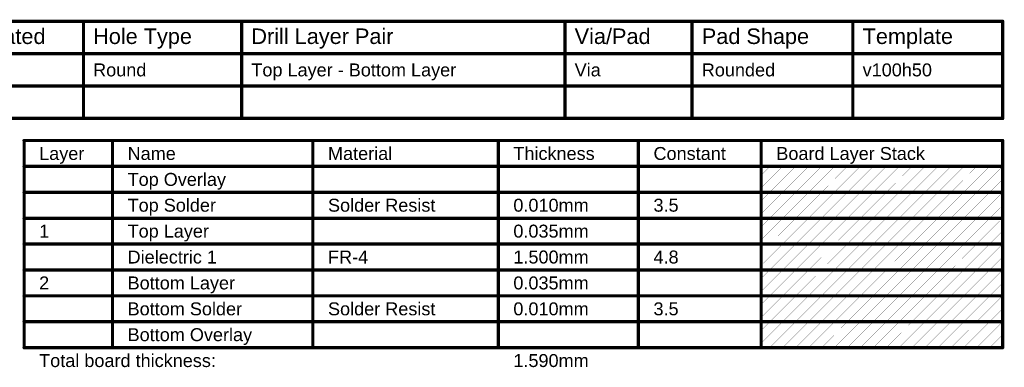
# Model space of a CAD drawing. Header units: inches. Extents: x 94 to 269, y 81 to 122.
# Tile 2 of 2: x 153 to 269, y 81 to 122. Entities that reach past the tile are written whole.
import ezdxf

# ---------------------------------------------------------------- set-up
doc = ezdxf.new("R2010")
doc.units = ezdxf.units.IN
doc.layers.add('Drill Drawing', color=1, linetype='Continuous')
doc.layers.add('Fab', color=76, linetype='Continuous')
doc.styles.add('Arial', font='txt', dxfattribs={"height": 0.2})

msp = doc.modelspace()

# ---------------------------------------------------------------- linework, layer by layer
at = {"layer": 'Drill Drawing', "const_width": 0.381}
for points in [[(93.89, 121.83), (268.9, 121.83)], [(160.6, 110.4), (160.6, 121.83)], [(179.24, 110.4), (179.24, 121.83)], [(217.33, 110.4), (217.33, 121.83)], [(232.31, 110.4), (232.31, 121.83)], [(251.25, 110.4), (251.25, 121.83)], [(268.9, 110.4), (268.9, 121.83)], [(93.89, 118.02), (268.9, 118.02)], [(93.89, 114.21), (268.9, 114.21)], [(93.89, 110.4), (268.9, 110.4)]]:
    msp.add_lwpolyline(points, dxfattribs=at)
at = {"layer": 'Drill Drawing', "const_width": 0.191}
for points in [[(160.5, 121.83, 1), (160.69, 121.83, 1)], [(179.14, 121.83, 1), (179.33, 121.83, 1)], [(217.23, 121.83, 1), (217.42, 121.83, 1)], [(232.21, 121.83, 1), (232.4, 121.83, 1)], [(251.16, 121.83, 1), (251.35, 121.83, 1)], [(268.81, 121.83, 1), (269, 121.83, 1)], [(268.81, 121.83, 1), (269, 121.83, 1)], [(268.81, 118.02, 1), (269, 118.02, 1)], [(268.81, 114.21, 1), (269, 114.21, 1)], [(160.5, 110.4, 1), (160.69, 110.4, 1)], [(179.14, 110.4, 1), (179.33, 110.4, 1)], [(217.23, 110.4, 1), (217.42, 110.4, 1)], [(232.21, 110.4, 1), (232.4, 110.4, 1)], [(251.16, 110.4, 1), (251.35, 110.4, 1)], [(268.81, 110.4, 1), (269, 110.4, 1)], [(268.81, 110.4, 1), (269, 110.4, 1)]]:
    msp.add_lwpolyline(points, format="xyb", close=True, dxfattribs=at)
at = {"layer": 'Fab'}
for points, const_width in [([(153.61, 107.8), (268.89, 107.8)], 0.381), ([(153.61, 83.41), (153.61, 107.8)], 0.381), ([(164.02, 83.41), (164.02, 107.8)], 0.381), ([(187.63, 83.41), (187.63, 107.8)], 0.381), ([(209.47, 83.41), (209.47, 107.8)], 0.381), ([(225.98, 83.41), (225.98, 107.8)], 0.381), ([(240.45, 83.41), (240.45, 107.8)], 0.381), ([(268.89, 83.41), (268.89, 107.8)], 0.381), ([(153.61, 104.75), (268.89, 104.75)], 0.381), ([(240.45, 102.22), (242.98, 104.75)], 0.0254), ([(240.45, 103.74), (241.46, 104.75)], 0.0254), ([(241.46, 101.7), (244.51, 104.75)], 0.0254), ([(242.98, 101.7), (246.03, 104.75)], 0.0254), ([(244.51, 101.7), (247.56, 104.75)], 0.0254), ([(246.03, 101.7), (249.08, 104.75)], 0.0254), ([(247.56, 101.7), (250.6, 104.75)], 0.0254), ([(249.08, 101.7), (252.13, 104.75)], 0.0254), ([(250.6, 101.7), (253.65, 104.75)], 0.0254), ([(252.13, 101.7), (255.18, 104.75)], 0.0254), ([(253.65, 101.7), (256.7, 104.75)], 0.0254), ([(255.18, 101.7), (258.22, 104.75)], 0.0254), ([(256.7, 101.7), (259.75, 104.75)], 0.0254), ([(258.22, 101.7), (261.27, 104.75)], 0.0254), ([(259.75, 101.7), (262.8, 104.75)], 0.0254), ([(261.27, 101.7), (264.32, 104.75)], 0.0254), ([(262.8, 101.7), (265.84, 104.75)], 0.0254), ([(264.32, 101.7), (267.37, 104.75)], 0.0254), ([(265.84, 101.7), (268.89, 104.75)], 0.0254), ([(267.37, 101.7), (268.89, 103.23)], 0.0254), ([(153.61, 101.7), (164.02, 101.7)], 0.381), ([(164.02, 101.7), (187.63, 101.7)], 0.381), ([(187.63, 101.7), (209.47, 101.7)], 0.381), ([(209.47, 101.7), (225.98, 101.7)], 0.381), ([(225.98, 101.7), (240.45, 101.7)], 0.381), ([(240.45, 101.7), (268.89, 101.7)], 0.381), ([(240.45, 99.17), (242.98, 101.7)], 0.0254), ([(240.45, 100.69), (241.46, 101.7)], 0.0254), ([(241.46, 98.65), (244.51, 101.7)], 0.0254), ([(242.98, 98.65), (246.03, 101.7)], 0.0254), ([(244.51, 98.65), (247.56, 101.7)], 0.0254), ([(246.03, 98.65), (249.08, 101.7)], 0.0254), ([(247.56, 98.65), (250.6, 101.7)], 0.0254), ([(249.08, 98.65), (252.13, 101.7)], 0.0254), ([(250.6, 98.65), (253.65, 101.7)], 0.0254), ([(252.13, 98.65), (255.18, 101.7)], 0.0254), ([(253.65, 98.65), (256.7, 101.7)], 0.0254), ([(255.18, 98.65), (258.22, 101.7)], 0.0254), ([(256.7, 98.65), (259.75, 101.7)], 0.0254), ([(258.22, 98.65), (261.27, 101.7)], 0.0254), ([(259.75, 98.65), (262.8, 101.7)], 0.0254), ([(261.27, 98.65), (264.32, 101.7)], 0.0254), ([(262.8, 98.65), (265.84, 101.7)], 0.0254), ([(264.32, 98.65), (267.37, 101.7)], 0.0254), ([(265.84, 98.65), (268.89, 101.7)], 0.0254), ([(267.37, 98.65), (268.89, 100.18)], 0.0254), ([(153.61, 98.65), (164.02, 98.65)], 0.381), ([(164.02, 98.65), (187.63, 98.65)], 0.381), ([(187.63, 98.65), (209.47, 98.65)], 0.381), ([(209.47, 98.65), (225.98, 98.65)], 0.381), ([(225.98, 98.65), (240.45, 98.65)], 0.381), ([(240.45, 98.65), (268.89, 98.65)], 0.381), ([(240.45, 96.12), (242.98, 98.65)], 0.0254), ([(240.45, 97.65), (241.46, 98.65)], 0.0254), ([(241.46, 95.61), (244.51, 98.65)], 0.0254), ([(242.98, 95.61), (246.03, 98.65)], 0.0254), ([(244.51, 95.61), (247.56, 98.65)], 0.0254), ([(246.03, 95.61), (249.08, 98.65)], 0.0254), ([(247.56, 95.61), (250.6, 98.65)], 0.0254), ([(249.08, 95.61), (252.13, 98.65)], 0.0254), ([(250.6, 95.61), (253.65, 98.65)], 0.0254), ([(252.13, 95.61), (255.18, 98.65)], 0.0254), ([(253.65, 95.61), (256.7, 98.65)], 0.0254), ([(255.18, 95.61), (258.22, 98.65)], 0.0254), ([(256.7, 95.61), (259.75, 98.65)], 0.0254), ([(258.22, 95.61), (261.27, 98.65)], 0.0254), ([(259.75, 95.61), (262.8, 98.65)], 0.0254), ([(261.27, 95.61), (264.32, 98.65)], 0.0254), ([(262.8, 95.61), (265.84, 98.65)], 0.0254), ([(264.32, 95.61), (267.37, 98.65)], 0.0254), ([(265.84, 95.61), (268.89, 98.65)], 0.0254), ([(267.37, 95.61), (268.89, 97.13)], 0.0254), ([(153.61, 95.61), (164.02, 95.61)], 0.381), ([(164.02, 95.61), (187.63, 95.61)], 0.381), ([(187.63, 95.61), (209.47, 95.61)], 0.381), ([(209.47, 95.61), (225.98, 95.61)], 0.381), ([(225.98, 95.61), (240.45, 95.61)], 0.381), ([(240.45, 95.61), (268.89, 95.61)], 0.381), ([(240.45, 93.07), (242.98, 95.61)], 0.0254), ([(240.45, 94.6), (241.46, 95.61)], 0.0254), ([(241.46, 92.56), (244.51, 95.61)], 0.0254), ([(242.98, 92.56), (246.03, 95.61)], 0.0254), ([(244.51, 92.56), (247.56, 95.61)], 0.0254), ([(246.03, 92.56), (249.08, 95.61)], 0.0254), ([(247.56, 92.56), (250.6, 95.61)], 0.0254), ([(249.08, 92.56), (252.13, 95.61)], 0.0254), ([(250.6, 92.56), (253.65, 95.61)], 0.0254), ([(252.13, 92.56), (255.18, 95.61)], 0.0254), ([(253.65, 92.56), (256.7, 95.61)], 0.0254), ([(255.18, 92.56), (258.22, 95.61)], 0.0254), ([(256.7, 92.56), (259.75, 95.61)], 0.0254), ([(258.22, 92.56), (261.27, 95.61)], 0.0254), ([(259.75, 92.56), (262.8, 95.61)], 0.0254), ([(261.27, 92.56), (264.32, 95.61)], 0.0254), ([(262.8, 92.56), (265.84, 95.61)], 0.0254), ([(264.32, 92.56), (267.37, 95.61)], 0.0254), ([(265.84, 92.56), (268.89, 95.61)], 0.0254), ([(267.37, 92.56), (268.89, 94.08)], 0.0254), ([(153.61, 92.56), (164.02, 92.56)], 0.381), ([(164.02, 92.56), (187.63, 92.56)], 0.381), ([(187.63, 92.56), (209.47, 92.56)], 0.381), ([(209.47, 92.56), (225.98, 92.56)], 0.381), ([(225.98, 92.56), (240.45, 92.56)], 0.381), ([(240.45, 92.56), (268.89, 92.56)], 0.381), ([(240.45, 90.03), (242.98, 92.56)], 0.0254), ([(240.45, 91.55), (241.46, 92.56)], 0.0254), ([(241.46, 89.51), (244.51, 92.56)], 0.0254), ([(242.98, 89.51), (246.03, 92.56)], 0.0254), ([(244.51, 89.51), (247.56, 92.56)], 0.0254), ([(246.03, 89.51), (249.08, 92.56)], 0.0254), ([(247.56, 89.51), (250.6, 92.56)], 0.0254), ([(249.08, 89.51), (252.13, 92.56)], 0.0254), ([(250.6, 89.51), (253.65, 92.56)], 0.0254), ([(252.13, 89.51), (255.18, 92.56)], 0.0254), ([(253.65, 89.51), (256.7, 92.56)], 0.0254), ([(255.18, 89.51), (258.22, 92.56)], 0.0254), ([(256.7, 89.51), (259.75, 92.56)], 0.0254), ([(258.22, 89.51), (261.27, 92.56)], 0.0254), ([(259.75, 89.51), (262.8, 92.56)], 0.0254), ([(261.27, 89.51), (264.32, 92.56)], 0.0254), ([(262.8, 89.51), (265.84, 92.56)], 0.0254), ([(264.32, 89.51), (267.37, 92.56)], 0.0254), ([(265.84, 89.51), (268.89, 92.56)], 0.0254), ([(267.37, 89.51), (268.89, 91.03)], 0.0254), ([(153.61, 89.51), (164.02, 89.51)], 0.381), ([(164.02, 89.51), (187.63, 89.51)], 0.381), ([(187.63, 89.51), (209.47, 89.51)], 0.381), ([(209.47, 89.51), (225.98, 89.51)], 0.381), ([(225.98, 89.51), (240.45, 89.51)], 0.381), ([(240.45, 89.51), (268.89, 89.51)], 0.381), ([(240.45, 86.98), (242.98, 89.51)], 0.0254), ([(240.45, 88.5), (241.46, 89.51)], 0.0254), ([(241.46, 86.46), (244.51, 89.51)], 0.0254), ([(242.98, 86.46), (246.03, 89.51)], 0.0254), ([(244.51, 86.46), (247.56, 89.51)], 0.0254), ([(246.03, 86.46), (249.08, 89.51)], 0.0254), ([(247.56, 86.46), (250.6, 89.51)], 0.0254), ([(249.08, 86.46), (252.13, 89.51)], 0.0254), ([(250.6, 86.46), (253.65, 89.51)], 0.0254), ([(252.13, 86.46), (255.18, 89.51)], 0.0254), ([(253.65, 86.46), (256.7, 89.51)], 0.0254), ([(255.18, 86.46), (258.22, 89.51)], 0.0254), ([(256.7, 86.46), (259.75, 89.51)], 0.0254), ([(258.22, 86.46), (261.27, 89.51)], 0.0254), ([(259.75, 86.46), (262.8, 89.51)], 0.0254), ([(261.27, 86.46), (264.32, 89.51)], 0.0254), ([(262.8, 86.46), (265.84, 89.51)], 0.0254), ([(264.32, 86.46), (267.37, 89.51)], 0.0254), ([(265.84, 86.46), (268.89, 89.51)], 0.0254), ([(267.37, 86.46), (268.89, 87.99)], 0.0254), ([(153.61, 86.46), (164.02, 86.46)], 0.381), ([(164.02, 86.46), (187.63, 86.46)], 0.381), ([(187.63, 86.46), (209.47, 86.46)], 0.381), ([(209.47, 86.46), (225.98, 86.46)], 0.381), ([(225.98, 86.46), (240.45, 86.46)], 0.381), ([(240.45, 86.46), (268.89, 86.46)], 0.381), ([(240.45, 83.93), (242.98, 86.46)], 0.0254), ([(240.45, 85.45), (241.46, 86.46)], 0.0254), ([(241.46, 83.41), (244.51, 86.46)], 0.0254), ([(242.98, 83.41), (246.03, 86.46)], 0.0254), ([(244.51, 83.41), (247.56, 86.46)], 0.0254), ([(246.03, 83.41), (249.08, 86.46)], 0.0254), ([(247.56, 83.41), (250.6, 86.46)], 0.0254), ([(249.08, 83.41), (252.13, 86.46)], 0.0254), ([(250.6, 83.41), (253.65, 86.46)], 0.0254), ([(252.13, 83.41), (255.18, 86.46)], 0.0254), ([(253.65, 83.41), (256.7, 86.46)], 0.0254), ([(255.18, 83.41), (258.22, 86.46)], 0.0254), ([(256.7, 83.41), (259.75, 86.46)], 0.0254), ([(258.22, 83.41), (261.27, 86.46)], 0.0254), ([(259.75, 83.41), (262.8, 86.46)], 0.0254), ([(261.27, 83.41), (264.32, 86.46)], 0.0254), ([(262.8, 83.41), (265.84, 86.46)], 0.0254), ([(264.32, 83.41), (267.37, 86.46)], 0.0254), ([(265.84, 83.41), (268.89, 86.46)], 0.0254), ([(267.37, 83.41), (268.89, 84.94)], 0.0254), ([(153.61, 83.41), (164.02, 83.41)], 0.381), ([(164.02, 83.41), (187.63, 83.41)], 0.381), ([(187.63, 83.41), (209.47, 83.41)], 0.381), ([(209.47, 83.41), (225.98, 83.41)], 0.381), ([(225.98, 83.41), (240.45, 83.41)], 0.381), ([(240.45, 83.41), (268.89, 83.41)], 0.381)]:
    msp.add_lwpolyline(points, dxfattribs=dict(at, const_width=const_width))
for points, const_width in [([(153.51, 107.8, 1), (153.7, 107.8, 1)], 0.191), ([(153.51, 107.8, 1), (153.7, 107.8, 1)], 0.191), ([(163.92, 107.8, 1), (164.11, 107.8, 1)], 0.191), ([(187.54, 107.8, 1), (187.73, 107.8, 1)], 0.191), ([(209.38, 107.8, 1), (209.57, 107.8, 1)], 0.191), ([(225.88, 107.8, 1), (226.07, 107.8, 1)], 0.191), ([(240.36, 107.8, 1), (240.55, 107.8, 1)], 0.191), ([(268.8, 107.8, 1), (268.99, 107.8, 1)], 0.191), ([(268.8, 107.8, 1), (268.99, 107.8, 1)], 0.191), ([(153.51, 104.75, 1), (153.7, 104.75, 1)], 0.191), ([(241.45, 104.75, 1), (241.47, 104.75, 1)], 0.0127), ([(242.98, 104.75, 1), (242.99, 104.75, 1)], 0.0127), ([(244.5, 104.75, 1), (244.51, 104.75, 1)], 0.0127), ([(246.03, 104.75, 1), (246.04, 104.75, 1)], 0.0127), ([(247.55, 104.75, 1), (247.56, 104.75, 1)], 0.0127), ([(249.07, 104.75, 1), (249.09, 104.75, 1)], 0.0127), ([(250.6, 104.75, 1), (250.61, 104.75, 1)], 0.0127), ([(252.12, 104.75, 1), (252.13, 104.75, 1)], 0.0127), ([(253.65, 104.75, 1), (253.66, 104.75, 1)], 0.0127), ([(255.17, 104.75, 1), (255.18, 104.75, 1)], 0.0127), ([(256.69, 104.75, 1), (256.71, 104.75, 1)], 0.0127), ([(258.22, 104.75, 1), (258.23, 104.75, 1)], 0.0127), ([(259.74, 104.75, 1), (259.75, 104.75, 1)], 0.0127), ([(261.27, 104.75, 1), (261.28, 104.75, 1)], 0.0127), ([(262.79, 104.75, 1), (262.8, 104.75, 1)], 0.0127), ([(264.31, 104.75, 1), (264.33, 104.75, 1)], 0.0127), ([(265.84, 104.75, 1), (265.85, 104.75, 1)], 0.0127), ([(267.36, 104.75, 1), (267.37, 104.75, 1)], 0.0127), ([(268.8, 104.75, 1), (268.99, 104.75, 1)], 0.191), ([(268.89, 104.75, 1), (268.9, 104.75, 1)], 0.0127), ([(240.45, 103.74, 1), (240.46, 103.74, 1)], 0.0127), ([(240.45, 102.22, 1), (240.46, 102.22, 1)], 0.0127), ([(268.89, 103.23, 1), (268.9, 103.23, 1)], 0.0127), ([(153.51, 101.7, 1), (153.7, 101.7, 1)], 0.191), ([(163.92, 101.7, 1), (164.11, 101.7, 1)], 0.191), ([(163.92, 101.7, 1), (164.11, 101.7, 1)], 0.191), ([(187.54, 101.7, 1), (187.73, 101.7, 1)], 0.191), ([(187.54, 101.7, 1), (187.73, 101.7, 1)], 0.191), ([(209.38, 101.7, 1), (209.57, 101.7, 1)], 0.191), ([(209.38, 101.7, 1), (209.57, 101.7, 1)], 0.191), ([(225.88, 101.7, 1), (226.07, 101.7, 1)], 0.191), ([(225.88, 101.7, 1), (226.07, 101.7, 1)], 0.191), ([(240.36, 101.7, 1), (240.55, 101.7, 1)], 0.191), ([(240.36, 101.7, 1), (240.55, 101.7, 1)], 0.191), ([(241.45, 101.7, 1), (241.47, 101.7, 1)], 0.0127), ([(241.45, 101.7, 1), (241.47, 101.7, 1)], 0.0127), ([(242.98, 101.7, 1), (242.99, 101.7, 1)], 0.0127), ([(242.98, 101.7, 1), (242.99, 101.7, 1)], 0.0127), ([(244.5, 101.7, 1), (244.51, 101.7, 1)], 0.0127), ([(244.5, 101.7, 1), (244.51, 101.7, 1)], 0.0127), ([(246.03, 101.7, 1), (246.04, 101.7, 1)], 0.0127), ([(246.03, 101.7, 1), (246.04, 101.7, 1)], 0.0127), ([(247.55, 101.7, 1), (247.56, 101.7, 1)], 0.0127), ([(247.55, 101.7, 1), (247.56, 101.7, 1)], 0.0127), ([(249.07, 101.7, 1), (249.09, 101.7, 1)], 0.0127), ([(249.07, 101.7, 1), (249.09, 101.7, 1)], 0.0127), ([(250.6, 101.7, 1), (250.61, 101.7, 1)], 0.0127), ([(250.6, 101.7, 1), (250.61, 101.7, 1)], 0.0127), ([(252.12, 101.7, 1), (252.13, 101.7, 1)], 0.0127), ([(252.12, 101.7, 1), (252.13, 101.7, 1)], 0.0127), ([(253.65, 101.7, 1), (253.66, 101.7, 1)], 0.0127), ([(253.65, 101.7, 1), (253.66, 101.7, 1)], 0.0127), ([(255.17, 101.7, 1), (255.18, 101.7, 1)], 0.0127), ([(255.17, 101.7, 1), (255.18, 101.7, 1)], 0.0127), ([(256.69, 101.7, 1), (256.71, 101.7, 1)], 0.0127), ([(256.69, 101.7, 1), (256.71, 101.7, 1)], 0.0127), ([(258.22, 101.7, 1), (258.23, 101.7, 1)], 0.0127), ([(258.22, 101.7, 1), (258.23, 101.7, 1)], 0.0127), ([(259.74, 101.7, 1), (259.75, 101.7, 1)], 0.0127), ([(259.74, 101.7, 1), (259.75, 101.7, 1)], 0.0127), ([(261.27, 101.7, 1), (261.28, 101.7, 1)], 0.0127), ([(261.27, 101.7, 1), (261.28, 101.7, 1)], 0.0127), ([(262.79, 101.7, 1), (262.8, 101.7, 1)], 0.0127), ([(262.79, 101.7, 1), (262.8, 101.7, 1)], 0.0127), ([(264.31, 101.7, 1), (264.33, 101.7, 1)], 0.0127), ([(264.31, 101.7, 1), (264.33, 101.7, 1)], 0.0127), ([(265.84, 101.7, 1), (265.85, 101.7, 1)], 0.0127), ([(265.84, 101.7, 1), (265.85, 101.7, 1)], 0.0127), ([(267.36, 101.7, 1), (267.37, 101.7, 1)], 0.0127), ([(267.36, 101.7, 1), (267.37, 101.7, 1)], 0.0127), ([(268.8, 101.7, 1), (268.99, 101.7, 1)], 0.191), ([(268.89, 101.7, 1), (268.9, 101.7, 1)], 0.0127), ([(240.45, 100.69, 1), (240.46, 100.69, 1)], 0.0127), ([(268.89, 100.18, 1), (268.9, 100.18, 1)], 0.0127), ([(153.51, 98.65, 1), (153.7, 98.65, 1)], 0.191), ([(163.92, 98.65, 1), (164.11, 98.65, 1)], 0.191), ([(163.92, 98.65, 1), (164.11, 98.65, 1)], 0.191), ([(187.54, 98.65, 1), (187.73, 98.65, 1)], 0.191), ([(187.54, 98.65, 1), (187.73, 98.65, 1)], 0.191), ([(209.38, 98.65, 1), (209.57, 98.65, 1)], 0.191), ([(209.38, 98.65, 1), (209.57, 98.65, 1)], 0.191), ([(225.88, 98.65, 1), (226.07, 98.65, 1)], 0.191), ([(225.88, 98.65, 1), (226.07, 98.65, 1)], 0.191), ([(240.36, 98.65, 1), (240.55, 98.65, 1)], 0.191), ([(240.36, 98.65, 1), (240.55, 98.65, 1)], 0.191), ([(240.45, 99.17, 1), (240.46, 99.17, 1)], 0.0127), ([(241.45, 98.65, 1), (241.47, 98.65, 1)], 0.0127), ([(241.45, 98.65, 1), (241.47, 98.65, 1)], 0.0127), ([(242.98, 98.65, 1), (242.99, 98.65, 1)], 0.0127), ([(242.98, 98.65, 1), (242.99, 98.65, 1)], 0.0127), ([(244.5, 98.65, 1), (244.51, 98.65, 1)], 0.0127), ([(244.5, 98.65, 1), (244.51, 98.65, 1)], 0.0127), ([(246.03, 98.65, 1), (246.04, 98.65, 1)], 0.0127), ([(246.03, 98.65, 1), (246.04, 98.65, 1)], 0.0127), ([(247.55, 98.65, 1), (247.56, 98.65, 1)], 0.0127), ([(247.55, 98.65, 1), (247.56, 98.65, 1)], 0.0127), ([(249.07, 98.65, 1), (249.09, 98.65, 1)], 0.0127), ([(249.07, 98.65, 1), (249.09, 98.65, 1)], 0.0127), ([(250.6, 98.65, 1), (250.61, 98.65, 1)], 0.0127), ([(250.6, 98.65, 1), (250.61, 98.65, 1)], 0.0127), ([(252.12, 98.65, 1), (252.13, 98.65, 1)], 0.0127), ([(252.12, 98.65, 1), (252.13, 98.65, 1)], 0.0127), ([(253.65, 98.65, 1), (253.66, 98.65, 1)], 0.0127), ([(253.65, 98.65, 1), (253.66, 98.65, 1)], 0.0127), ([(255.17, 98.65, 1), (255.18, 98.65, 1)], 0.0127), ([(255.17, 98.65, 1), (255.18, 98.65, 1)], 0.0127), ([(256.69, 98.65, 1), (256.71, 98.65, 1)], 0.0127), ([(256.69, 98.65, 1), (256.71, 98.65, 1)], 0.0127), ([(258.22, 98.65, 1), (258.23, 98.65, 1)], 0.0127), ([(258.22, 98.65, 1), (258.23, 98.65, 1)], 0.0127), ([(259.74, 98.65, 1), (259.75, 98.65, 1)], 0.0127), ([(259.74, 98.65, 1), (259.75, 98.65, 1)], 0.0127), ([(261.27, 98.65, 1), (261.28, 98.65, 1)], 0.0127), ([(261.27, 98.65, 1), (261.28, 98.65, 1)], 0.0127), ([(262.79, 98.65, 1), (262.8, 98.65, 1)], 0.0127), ([(262.79, 98.65, 1), (262.8, 98.65, 1)], 0.0127), ([(264.31, 98.65, 1), (264.33, 98.65, 1)], 0.0127), ([(264.31, 98.65, 1), (264.33, 98.65, 1)], 0.0127), ([(265.84, 98.65, 1), (265.85, 98.65, 1)], 0.0127), ([(265.84, 98.65, 1), (265.85, 98.65, 1)], 0.0127), ([(267.36, 98.65, 1), (267.37, 98.65, 1)], 0.0127), ([(267.36, 98.65, 1), (267.37, 98.65, 1)], 0.0127), ([(268.8, 98.65, 1), (268.99, 98.65, 1)], 0.191), ([(268.89, 98.65, 1), (268.9, 98.65, 1)], 0.0127), ([(240.45, 97.65, 1), (240.46, 97.65, 1)], 0.0127), ([(268.89, 97.13, 1), (268.9, 97.13, 1)], 0.0127), ([(153.51, 95.61, 1), (153.7, 95.61, 1)], 0.191), ([(163.92, 95.61, 1), (164.11, 95.61, 1)], 0.191), ([(163.92, 95.61, 1), (164.11, 95.61, 1)], 0.191), ([(187.54, 95.61, 1), (187.73, 95.61, 1)], 0.191), ([(187.54, 95.61, 1), (187.73, 95.61, 1)], 0.191), ([(209.38, 95.61, 1), (209.57, 95.61, 1)], 0.191), ([(209.38, 95.61, 1), (209.57, 95.61, 1)], 0.191), ([(225.88, 95.61, 1), (226.07, 95.61, 1)], 0.191), ([(225.88, 95.61, 1), (226.07, 95.61, 1)], 0.191), ([(240.36, 95.61, 1), (240.55, 95.61, 1)], 0.191), ([(240.36, 95.61, 1), (240.55, 95.61, 1)], 0.191), ([(240.45, 96.12, 1), (240.46, 96.12, 1)], 0.0127), ([(241.45, 95.61, 1), (241.47, 95.61, 1)], 0.0127), ([(241.45, 95.61, 1), (241.47, 95.61, 1)], 0.0127), ([(242.98, 95.61, 1), (242.99, 95.61, 1)], 0.0127), ([(242.98, 95.61, 1), (242.99, 95.61, 1)], 0.0127), ([(244.5, 95.61, 1), (244.51, 95.61, 1)], 0.0127), ([(244.5, 95.61, 1), (244.51, 95.61, 1)], 0.0127), ([(246.03, 95.61, 1), (246.04, 95.61, 1)], 0.0127), ([(246.03, 95.61, 1), (246.04, 95.61, 1)], 0.0127), ([(247.55, 95.61, 1), (247.56, 95.61, 1)], 0.0127), ([(247.55, 95.61, 1), (247.56, 95.61, 1)], 0.0127), ([(249.07, 95.61, 1), (249.09, 95.61, 1)], 0.0127), ([(249.07, 95.61, 1), (249.09, 95.61, 1)], 0.0127), ([(250.6, 95.61, 1), (250.61, 95.61, 1)], 0.0127), ([(250.6, 95.61, 1), (250.61, 95.61, 1)], 0.0127), ([(252.12, 95.61, 1), (252.13, 95.61, 1)], 0.0127), ([(252.12, 95.61, 1), (252.13, 95.61, 1)], 0.0127), ([(253.65, 95.61, 1), (253.66, 95.61, 1)], 0.0127), ([(253.65, 95.61, 1), (253.66, 95.61, 1)], 0.0127), ([(255.17, 95.61, 1), (255.18, 95.61, 1)], 0.0127), ([(255.17, 95.61, 1), (255.18, 95.61, 1)], 0.0127), ([(256.69, 95.61, 1), (256.71, 95.61, 1)], 0.0127), ([(256.69, 95.61, 1), (256.71, 95.61, 1)], 0.0127), ([(258.22, 95.61, 1), (258.23, 95.61, 1)], 0.0127), ([(258.22, 95.61, 1), (258.23, 95.61, 1)], 0.0127), ([(259.74, 95.61, 1), (259.75, 95.61, 1)], 0.0127), ([(259.74, 95.61, 1), (259.75, 95.61, 1)], 0.0127), ([(261.27, 95.61, 1), (261.28, 95.61, 1)], 0.0127), ([(261.27, 95.61, 1), (261.28, 95.61, 1)], 0.0127), ([(262.79, 95.61, 1), (262.8, 95.61, 1)], 0.0127), ([(262.79, 95.61, 1), (262.8, 95.61, 1)], 0.0127), ([(264.31, 95.61, 1), (264.33, 95.61, 1)], 0.0127), ([(264.31, 95.61, 1), (264.33, 95.61, 1)], 0.0127), ([(265.84, 95.61, 1), (265.85, 95.61, 1)], 0.0127), ([(265.84, 95.61, 1), (265.85, 95.61, 1)], 0.0127), ([(267.36, 95.61, 1), (267.37, 95.61, 1)], 0.0127), ([(267.36, 95.61, 1), (267.37, 95.61, 1)], 0.0127), ([(268.8, 95.61, 1), (268.99, 95.61, 1)], 0.191), ([(268.89, 95.61, 1), (268.9, 95.61, 1)], 0.0127), ([(240.45, 94.6, 1), (240.46, 94.6, 1)], 0.0127), ([(268.89, 94.08, 1), (268.9, 94.08, 1)], 0.0127), ([(240.45, 93.07, 1), (240.46, 93.07, 1)], 0.0127), ([(153.51, 92.56, 1), (153.7, 92.56, 1)], 0.191), ([(163.92, 92.56, 1), (164.11, 92.56, 1)], 0.191), ([(163.92, 92.56, 1), (164.11, 92.56, 1)], 0.191), ([(187.54, 92.56, 1), (187.73, 92.56, 1)], 0.191), ([(187.54, 92.56, 1), (187.73, 92.56, 1)], 0.191), ([(209.38, 92.56, 1), (209.57, 92.56, 1)], 0.191), ([(209.38, 92.56, 1), (209.57, 92.56, 1)], 0.191), ([(225.88, 92.56, 1), (226.07, 92.56, 1)], 0.191), ([(225.88, 92.56, 1), (226.07, 92.56, 1)], 0.191), ([(240.36, 92.56, 1), (240.55, 92.56, 1)], 0.191), ([(240.36, 92.56, 1), (240.55, 92.56, 1)], 0.191), ([(241.45, 92.56, 1), (241.47, 92.56, 1)], 0.0127), ([(241.45, 92.56, 1), (241.47, 92.56, 1)], 0.0127), ([(242.98, 92.56, 1), (242.99, 92.56, 1)], 0.0127), ([(242.98, 92.56, 1), (242.99, 92.56, 1)], 0.0127), ([(244.5, 92.56, 1), (244.51, 92.56, 1)], 0.0127), ([(244.5, 92.56, 1), (244.51, 92.56, 1)], 0.0127), ([(246.03, 92.56, 1), (246.04, 92.56, 1)], 0.0127), ([(246.03, 92.56, 1), (246.04, 92.56, 1)], 0.0127), ([(247.55, 92.56, 1), (247.56, 92.56, 1)], 0.0127), ([(247.55, 92.56, 1), (247.56, 92.56, 1)], 0.0127), ([(249.07, 92.56, 1), (249.09, 92.56, 1)], 0.0127), ([(249.07, 92.56, 1), (249.09, 92.56, 1)], 0.0127), ([(250.6, 92.56, 1), (250.61, 92.56, 1)], 0.0127), ([(250.6, 92.56, 1), (250.61, 92.56, 1)], 0.0127), ([(252.12, 92.56, 1), (252.13, 92.56, 1)], 0.0127), ([(252.12, 92.56, 1), (252.13, 92.56, 1)], 0.0127), ([(253.65, 92.56, 1), (253.66, 92.56, 1)], 0.0127), ([(253.65, 92.56, 1), (253.66, 92.56, 1)], 0.0127), ([(255.17, 92.56, 1), (255.18, 92.56, 1)], 0.0127), ([(255.17, 92.56, 1), (255.18, 92.56, 1)], 0.0127), ([(256.69, 92.56, 1), (256.71, 92.56, 1)], 0.0127), ([(256.69, 92.56, 1), (256.71, 92.56, 1)], 0.0127), ([(258.22, 92.56, 1), (258.23, 92.56, 1)], 0.0127), ([(258.22, 92.56, 1), (258.23, 92.56, 1)], 0.0127), ([(259.74, 92.56, 1), (259.75, 92.56, 1)], 0.0127), ([(259.74, 92.56, 1), (259.75, 92.56, 1)], 0.0127), ([(261.27, 92.56, 1), (261.28, 92.56, 1)], 0.0127), ([(261.27, 92.56, 1), (261.28, 92.56, 1)], 0.0127), ([(262.79, 92.56, 1), (262.8, 92.56, 1)], 0.0127), ([(262.79, 92.56, 1), (262.8, 92.56, 1)], 0.0127), ([(264.31, 92.56, 1), (264.33, 92.56, 1)], 0.0127), ([(264.31, 92.56, 1), (264.33, 92.56, 1)], 0.0127), ([(265.84, 92.56, 1), (265.85, 92.56, 1)], 0.0127), ([(265.84, 92.56, 1), (265.85, 92.56, 1)], 0.0127), ([(267.36, 92.56, 1), (267.37, 92.56, 1)], 0.0127), ([(267.36, 92.56, 1), (267.37, 92.56, 1)], 0.0127), ([(268.8, 92.56, 1), (268.99, 92.56, 1)], 0.191), ([(268.89, 92.56, 1), (268.9, 92.56, 1)], 0.0127), ([(240.45, 91.55, 1), (240.46, 91.55, 1)], 0.0127), ([(268.89, 91.03, 1), (268.9, 91.03, 1)], 0.0127), ([(153.51, 89.51, 1), (153.7, 89.51, 1)], 0.191), ([(163.92, 89.51, 1), (164.11, 89.51, 1)], 0.191), ([(163.92, 89.51, 1), (164.11, 89.51, 1)], 0.191), ([(187.54, 89.51, 1), (187.73, 89.51, 1)], 0.191), ([(187.54, 89.51, 1), (187.73, 89.51, 1)], 0.191), ([(209.38, 89.51, 1), (209.57, 89.51, 1)], 0.191), ([(209.38, 89.51, 1), (209.57, 89.51, 1)], 0.191), ([(225.88, 89.51, 1), (226.07, 89.51, 1)], 0.191), ([(225.88, 89.51, 1), (226.07, 89.51, 1)], 0.191), ([(240.36, 89.51, 1), (240.55, 89.51, 1)], 0.191), ([(240.36, 89.51, 1), (240.55, 89.51, 1)], 0.191), ([(240.45, 90.03, 1), (240.46, 90.03, 1)], 0.0127), ([(241.45, 89.51, 1), (241.47, 89.51, 1)], 0.0127), ([(241.45, 89.51, 1), (241.47, 89.51, 1)], 0.0127), ([(242.98, 89.51, 1), (242.99, 89.51, 1)], 0.0127), ([(242.98, 89.51, 1), (242.99, 89.51, 1)], 0.0127), ([(244.5, 89.51, 1), (244.51, 89.51, 1)], 0.0127), ([(244.5, 89.51, 1), (244.51, 89.51, 1)], 0.0127), ([(246.03, 89.51, 1), (246.04, 89.51, 1)], 0.0127), ([(246.03, 89.51, 1), (246.04, 89.51, 1)], 0.0127), ([(247.55, 89.51, 1), (247.56, 89.51, 1)], 0.0127), ([(247.55, 89.51, 1), (247.56, 89.51, 1)], 0.0127), ([(249.07, 89.51, 1), (249.09, 89.51, 1)], 0.0127), ([(249.07, 89.51, 1), (249.09, 89.51, 1)], 0.0127), ([(250.6, 89.51, 1), (250.61, 89.51, 1)], 0.0127), ([(250.6, 89.51, 1), (250.61, 89.51, 1)], 0.0127), ([(252.12, 89.51, 1), (252.13, 89.51, 1)], 0.0127), ([(252.12, 89.51, 1), (252.13, 89.51, 1)], 0.0127), ([(253.65, 89.51, 1), (253.66, 89.51, 1)], 0.0127), ([(253.65, 89.51, 1), (253.66, 89.51, 1)], 0.0127), ([(255.17, 89.51, 1), (255.18, 89.51, 1)], 0.0127), ([(255.17, 89.51, 1), (255.18, 89.51, 1)], 0.0127), ([(256.69, 89.51, 1), (256.71, 89.51, 1)], 0.0127), ([(256.69, 89.51, 1), (256.71, 89.51, 1)], 0.0127), ([(258.22, 89.51, 1), (258.23, 89.51, 1)], 0.0127), ([(258.22, 89.51, 1), (258.23, 89.51, 1)], 0.0127), ([(259.74, 89.51, 1), (259.75, 89.51, 1)], 0.0127), ([(259.74, 89.51, 1), (259.75, 89.51, 1)], 0.0127), ([(261.27, 89.51, 1), (261.28, 89.51, 1)], 0.0127), ([(261.27, 89.51, 1), (261.28, 89.51, 1)], 0.0127), ([(262.79, 89.51, 1), (262.8, 89.51, 1)], 0.0127), ([(262.79, 89.51, 1), (262.8, 89.51, 1)], 0.0127), ([(264.31, 89.51, 1), (264.33, 89.51, 1)], 0.0127), ([(264.31, 89.51, 1), (264.33, 89.51, 1)], 0.0127), ([(265.84, 89.51, 1), (265.85, 89.51, 1)], 0.0127), ([(265.84, 89.51, 1), (265.85, 89.51, 1)], 0.0127), ([(267.36, 89.51, 1), (267.37, 89.51, 1)], 0.0127), ([(267.36, 89.51, 1), (267.37, 89.51, 1)], 0.0127), ([(268.8, 89.51, 1), (268.99, 89.51, 1)], 0.191), ([(268.89, 89.51, 1), (268.9, 89.51, 1)], 0.0127), ([(240.45, 88.5, 1), (240.46, 88.5, 1)], 0.0127), ([(268.89, 87.99, 1), (268.9, 87.99, 1)], 0.0127), ([(153.51, 86.46, 1), (153.7, 86.46, 1)], 0.191), ([(163.92, 86.46, 1), (164.11, 86.46, 1)], 0.191), ([(163.92, 86.46, 1), (164.11, 86.46, 1)], 0.191), ([(187.54, 86.46, 1), (187.73, 86.46, 1)], 0.191), ([(187.54, 86.46, 1), (187.73, 86.46, 1)], 0.191), ([(209.38, 86.46, 1), (209.57, 86.46, 1)], 0.191), ([(209.38, 86.46, 1), (209.57, 86.46, 1)], 0.191), ([(225.88, 86.46, 1), (226.07, 86.46, 1)], 0.191), ([(225.88, 86.46, 1), (226.07, 86.46, 1)], 0.191), ([(240.36, 86.46, 1), (240.55, 86.46, 1)], 0.191), ([(240.36, 86.46, 1), (240.55, 86.46, 1)], 0.191), ([(240.45, 86.98, 1), (240.46, 86.98, 1)], 0.0127), ([(241.45, 86.46, 1), (241.47, 86.46, 1)], 0.0127), ([(241.45, 86.46, 1), (241.47, 86.46, 1)], 0.0127), ([(242.98, 86.46, 1), (242.99, 86.46, 1)], 0.0127), ([(242.98, 86.46, 1), (242.99, 86.46, 1)], 0.0127), ([(244.5, 86.46, 1), (244.51, 86.46, 1)], 0.0127), ([(244.5, 86.46, 1), (244.51, 86.46, 1)], 0.0127), ([(246.03, 86.46, 1), (246.04, 86.46, 1)], 0.0127), ([(246.03, 86.46, 1), (246.04, 86.46, 1)], 0.0127), ([(247.55, 86.46, 1), (247.56, 86.46, 1)], 0.0127), ([(247.55, 86.46, 1), (247.56, 86.46, 1)], 0.0127), ([(249.07, 86.46, 1), (249.09, 86.46, 1)], 0.0127), ([(249.07, 86.46, 1), (249.09, 86.46, 1)], 0.0127), ([(250.6, 86.46, 1), (250.61, 86.46, 1)], 0.0127), ([(250.6, 86.46, 1), (250.61, 86.46, 1)], 0.0127), ([(252.12, 86.46, 1), (252.13, 86.46, 1)], 0.0127), ([(252.12, 86.46, 1), (252.13, 86.46, 1)], 0.0127), ([(253.65, 86.46, 1), (253.66, 86.46, 1)], 0.0127), ([(253.65, 86.46, 1), (253.66, 86.46, 1)], 0.0127), ([(255.17, 86.46, 1), (255.18, 86.46, 1)], 0.0127), ([(255.17, 86.46, 1), (255.18, 86.46, 1)], 0.0127), ([(256.69, 86.46, 1), (256.71, 86.46, 1)], 0.0127), ([(256.69, 86.46, 1), (256.71, 86.46, 1)], 0.0127), ([(258.22, 86.46, 1), (258.23, 86.46, 1)], 0.0127), ([(258.22, 86.46, 1), (258.23, 86.46, 1)], 0.0127), ([(259.74, 86.46, 1), (259.75, 86.46, 1)], 0.0127), ([(259.74, 86.46, 1), (259.75, 86.46, 1)], 0.0127), ([(261.27, 86.46, 1), (261.28, 86.46, 1)], 0.0127), ([(261.27, 86.46, 1), (261.28, 86.46, 1)], 0.0127), ([(262.79, 86.46, 1), (262.8, 86.46, 1)], 0.0127), ([(262.79, 86.46, 1), (262.8, 86.46, 1)], 0.0127), ([(264.31, 86.46, 1), (264.33, 86.46, 1)], 0.0127), ([(264.31, 86.46, 1), (264.33, 86.46, 1)], 0.0127), ([(265.84, 86.46, 1), (265.85, 86.46, 1)], 0.0127), ([(265.84, 86.46, 1), (265.85, 86.46, 1)], 0.0127), ([(267.36, 86.46, 1), (267.37, 86.46, 1)], 0.0127), ([(267.36, 86.46, 1), (267.37, 86.46, 1)], 0.0127), ([(268.8, 86.46, 1), (268.99, 86.46, 1)], 0.191), ([(268.89, 86.46, 1), (268.9, 86.46, 1)], 0.0127), ([(240.45, 85.45, 1), (240.46, 85.45, 1)], 0.0127), ([(268.89, 84.94, 1), (268.9, 84.94, 1)], 0.0127), ([(153.51, 83.41, 1), (153.7, 83.41, 1)], 0.191), ([(153.51, 83.41, 1), (153.7, 83.41, 1)], 0.191), ([(163.92, 83.41, 1), (164.11, 83.41, 1)], 0.191), ([(163.92, 83.41, 1), (164.11, 83.41, 1)], 0.191), ([(163.92, 83.41, 1), (164.11, 83.41, 1)], 0.191), ([(187.54, 83.41, 1), (187.73, 83.41, 1)], 0.191), ([(187.54, 83.41, 1), (187.73, 83.41, 1)], 0.191), ([(187.54, 83.41, 1), (187.73, 83.41, 1)], 0.191), ([(209.38, 83.41, 1), (209.57, 83.41, 1)], 0.191), ([(209.38, 83.41, 1), (209.57, 83.41, 1)], 0.191), ([(209.38, 83.41, 1), (209.57, 83.41, 1)], 0.191), ([(225.88, 83.41, 1), (226.07, 83.41, 1)], 0.191), ([(225.88, 83.41, 1), (226.07, 83.41, 1)], 0.191), ([(225.88, 83.41, 1), (226.07, 83.41, 1)], 0.191), ([(240.36, 83.41, 1), (240.55, 83.41, 1)], 0.191), ([(240.36, 83.41, 1), (240.55, 83.41, 1)], 0.191), ([(240.36, 83.41, 1), (240.55, 83.41, 1)], 0.191), ([(240.45, 83.93, 1), (240.46, 83.93, 1)], 0.0127), ([(268.8, 83.41, 1), (268.99, 83.41, 1)], 0.191), ([(268.8, 83.41, 1), (268.99, 83.41, 1)], 0.191), ([(241.45, 83.41, 1), (241.47, 83.41, 1)], 0.0127), ([(242.98, 83.41, 1), (242.99, 83.41, 1)], 0.0127), ([(244.5, 83.41, 1), (244.51, 83.41, 1)], 0.0127), ([(246.03, 83.41, 1), (246.04, 83.41, 1)], 0.0127), ([(247.55, 83.41, 1), (247.56, 83.41, 1)], 0.0127), ([(249.07, 83.41, 1), (249.09, 83.41, 1)], 0.0127), ([(250.6, 83.41, 1), (250.61, 83.41, 1)], 0.0127), ([(252.12, 83.41, 1), (252.13, 83.41, 1)], 0.0127), ([(253.65, 83.41, 1), (253.66, 83.41, 1)], 0.0127), ([(255.17, 83.41, 1), (255.18, 83.41, 1)], 0.0127), ([(256.69, 83.41, 1), (256.71, 83.41, 1)], 0.0127), ([(258.22, 83.41, 1), (258.23, 83.41, 1)], 0.0127), ([(259.74, 83.41, 1), (259.75, 83.41, 1)], 0.0127), ([(261.27, 83.41, 1), (261.28, 83.41, 1)], 0.0127), ([(262.79, 83.41, 1), (262.8, 83.41, 1)], 0.0127), ([(264.31, 83.41, 1), (264.33, 83.41, 1)], 0.0127), ([(265.84, 83.41, 1), (265.85, 83.41, 1)], 0.0127), ([(267.36, 83.41, 1), (267.37, 83.41, 1)], 0.0127)]:
    msp.add_lwpolyline(points, format="xyb", close=True, dxfattribs=dict(at, const_width=const_width))

# ---------------------------------------------------------------- texts
at = {"layer": 'Drill Drawing', "style": 'Arial'}
for s, height, p in [('Plated', 1.829, (148.89, 119.16)), ('Hole Type', 1.829, (161.74, 119.16)), ('Drill Layer Pair', 1.8288, (180.38, 119.16)), ('Via/Pad', 1.829, (218.47, 119.16)), ('Pad Shape', 1.829, (233.45, 119.16)), ('Template', 1.829, (252.4, 119.16)), ('Round', 1.524, (161.74, 115.35)), ('Top Layer - Bottom Layer', 1.524, (180.38, 115.35)), ('Via', 1.524, (218.47, 115.35)), ('Rounded', 1.524, (233.45, 115.35)), ('v100h50', 1.524, (252.4, 115.35))]:
    msp.add_text(s, height=height, dxfattribs=at).set_placement(p)
at = {"layer": 'Fab', "style": 'Arial'}
for s, height, p in [('Layer', 1.524, (155.38, 105.51)), ('Name', 1.524, (165.8, 105.51)), ('Material', 1.524, (189.41, 105.51)), ('Thickness', 1.524, (211.25, 105.51)), ('Constant', 1.524, (227.76, 105.51)), ('Board Layer Stack', 1.524, (242.23, 105.51)), ('Top Overlay', 1.524, (165.8, 102.46)), ('Top Solder', 1.524, (165.8, 99.42)), ('Solder Resist', 1.524, (189.41, 99.42)), ('0.010mm', 1.524, (211.25, 99.42)), ('3.5', 1.524, (227.76, 99.42)), ('1', 1.52, (155.38, 96.37)), ('Top Layer', 1.524, (165.8, 96.37)), ('0.035mm', 1.524, (211.25, 96.37)), ('Dielectric 1', 1.524, (165.8, 93.32)), ('FR-4', 1.524, (189.41, 93.32)), ('1.500mm', 1.524, (211.25, 93.32)), ('4.8', 1.524, (227.76, 93.32)), ('2', 1.52, (155.38, 90.27)), ('Bottom Layer', 1.524, (165.8, 90.27)), ('0.035mm', 1.524, (211.25, 90.27)), ('Bottom Solder', 1.524, (165.8, 87.22)), ('Solder Resist', 1.524, (189.41, 87.22)), ('0.010mm', 1.524, (211.25, 87.22)), ('3.5', 1.524, (227.76, 87.22)), ('Bottom Overlay', 1.524, (165.8, 84.18)), ('Total board thickness:', 1.524, (155.38, 81.13)), ('1.590mm', 1.524, (211.25, 81.13))]:
    msp.add_text(s, height=height, dxfattribs=at).set_placement(p)

doc.saveas('drawing.dxf')
